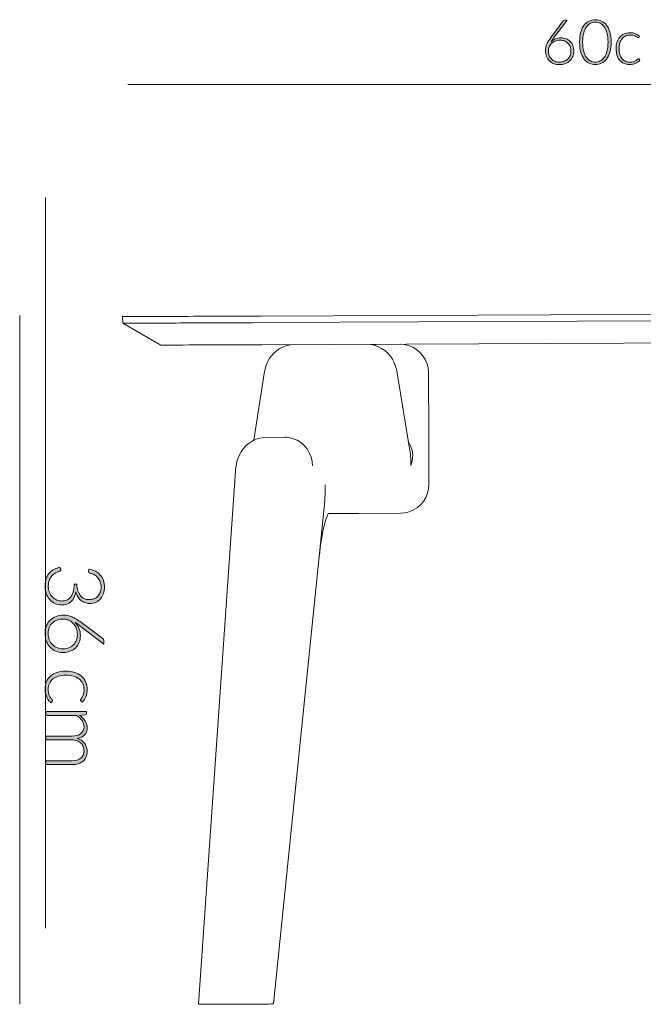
# Model space of a CAD drawing. Header units: inches. Extents: x 53 to 155, y -166 to -135.
# Tile 1 of 3: x 53 to 73, y -166 to -135. Entities that reach past the tile are written whole.
import ezdxf

# ---------------------------------------------------------------- set-up
doc = ezdxf.new("R2010")
doc.units = ezdxf.units.IN
doc.header["$MEASUREMENT"] = 0
doc.layers.add('Capa 1', color=7, linetype='Continuous')

# ---------------------------------------------------------------- blocks, each defined once
blk = doc.blocks.new('block 3')
at = {"layer": 'Capa 1'}
h = blk.add_hatch(color=252, dxfattribs=at)
h.dxf.hatch_style = 2
edge = h.paths.add_edge_path()
edge.add_spline(control_points=[(70.14, -135.519), (70.2, -135.519), (70.255, -135.529), (70.305, -135.548), (70.356, -135.568), (70.399, -135.596), (70.435, -135.632), (70.472, -135.667), (70.5, -135.71), (70.521, -135.761), (70.542, -135.812), (70.552, -135.869), (70.552, -135.932), (70.552, -135.995), (70.541, -136.053), (70.518, -136.106), (70.495, -136.159), (70.464, -136.205), (70.424, -136.244), (70.383, -136.282), (70.335, -136.313), (70.279, -136.334), (70.222, -136.356), (70.16, -136.367), (70.093, -136.367), (70.028, -136.367), (69.968, -136.356), (69.915, -136.335), (69.861, -136.314), (69.815, -136.284), (69.776, -136.245), (69.738, -136.205), (69.708, -136.157), (69.687, -136.1), (69.666, -136.044), (69.656, -135.98), (69.656, -135.908), (69.656, -135.854), (69.67, -135.792), (69.697, -135.724), (69.725, -135.655), (69.77, -135.578), (69.833, -135.493), (69.833, -135.493), (70.213, -134.982), (70.213, -134.982), (70.224, -134.967), (70.241, -134.959), (70.263, -134.959), (70.263, -134.959), (70.345, -134.959), (70.345, -134.959), (70.345, -134.959), (69.93, -135.501), (69.93, -135.501), (69.91, -135.528), (69.891, -135.553), (69.874, -135.577), (69.857, -135.601), (69.842, -135.624), (69.828, -135.647), (69.867, -135.607), (69.913, -135.575), (69.966, -135.553), (70.019, -135.53), (70.077, -135.519), (70.14, -135.519)], knot_values=[0, 0, 0, 0, 1, 1, 1, 2, 2, 2, 3, 3, 3, 4, 4, 4, 5, 5, 5, 6, 6, 6, 7, 7, 7, 8, 8, 8, 9, 9, 9, 10, 10, 10, 11, 11, 11, 12, 12, 12, 13, 13, 13, 14, 14, 14, 15, 15, 15, 16, 16, 16, 17, 17, 17, 18, 18, 18, 19, 19, 19, 20, 20, 20, 21, 21, 21, 22, 22, 22, 22], degree=3, periodic=1)
edge = h.paths.add_edge_path()
edge.add_spline(control_points=[(69.747, -135.931), (69.747, -135.983), (69.755, -136.03), (69.771, -136.075), (69.788, -136.118), (69.81, -136.156), (69.84, -136.188), (69.869, -136.22), (69.905, -136.245), (69.948, -136.262), (69.991, -136.28), (70.038, -136.289), (70.092, -136.289), (70.148, -136.289), (70.199, -136.28), (70.244, -136.262), (70.289, -136.245), (70.328, -136.22), (70.36, -136.189), (70.391, -136.158), (70.416, -136.121), (70.433, -136.078), (70.45, -136.035), (70.458, -135.988), (70.458, -135.938), (70.458, -135.885), (70.45, -135.836), (70.433, -135.794), (70.417, -135.751), (70.393, -135.715), (70.363, -135.685), (70.332, -135.655), (70.296, -135.632), (70.254, -135.616), (70.212, -135.599), (70.165, -135.592), (70.114, -135.592), (70.057, -135.592), (70.005, -135.602), (69.959, -135.622), (69.914, -135.642), (69.875, -135.667), (69.844, -135.699), (69.812, -135.731), (69.788, -135.767), (69.772, -135.808), (69.756, -135.849), (69.747, -135.89), (69.747, -135.931)], knot_values=[0, 0, 0, 0, 1, 1, 1, 2, 2, 2, 3, 3, 3, 4, 4, 4, 5, 5, 5, 6, 6, 6, 7, 7, 7, 8, 8, 8, 9, 9, 9, 10, 10, 10, 11, 11, 11, 12, 12, 12, 13, 13, 13, 14, 14, 14, 15, 15, 15, 16, 16, 16, 16], degree=3, periodic=1)
h = blk.add_hatch(color=252, dxfattribs=at)
h.dxf.hatch_style = 2
edge = h.paths.add_edge_path()
edge.add_spline(control_points=[(71.732, -135.655), (71.732, -135.777), (71.719, -135.882), (71.693, -135.971), (71.666, -136.06), (71.631, -136.134), (71.585, -136.192), (71.54, -136.251), (71.487, -136.294), (71.427, -136.323), (71.366, -136.351), (71.301, -136.366), (71.233, -136.366), (71.164, -136.366), (71.099, -136.351), (71.039, -136.323), (70.978, -136.294), (70.926, -136.251), (70.88, -136.192), (70.835, -136.134), (70.8, -136.06), (70.774, -135.971), (70.748, -135.882), (70.735, -135.777), (70.735, -135.655), (70.735, -135.533), (70.748, -135.427), (70.774, -135.338), (70.8, -135.249), (70.835, -135.175), (70.88, -135.116), (70.926, -135.058), (70.978, -135.015), (71.039, -134.986), (71.099, -134.958), (71.164, -134.944), (71.233, -134.944), (71.301, -134.944), (71.366, -134.958), (71.427, -134.986), (71.487, -135.015), (71.54, -135.058), (71.585, -135.116), (71.631, -135.175), (71.666, -135.249), (71.693, -135.338), (71.719, -135.427), (71.732, -135.533), (71.732, -135.655)], knot_values=[0, 0, 0, 0, 1, 1, 1, 2, 2, 2, 3, 3, 3, 4, 4, 4, 5, 5, 5, 6, 6, 6, 7, 7, 7, 8, 8, 8, 9, 9, 9, 10, 10, 10, 11, 11, 11, 12, 12, 12, 13, 13, 13, 14, 14, 14, 15, 15, 15, 16, 16, 16, 16], degree=3, periodic=1)
edge = h.paths.add_edge_path()
edge.add_spline(control_points=[(71.634, -135.655), (71.634, -135.542), (71.623, -135.445), (71.601, -135.366), (71.58, -135.285), (71.551, -135.22), (71.514, -135.169), (71.478, -135.119), (71.435, -135.081), (71.386, -135.058), (71.338, -135.034), (71.286, -135.022), (71.233, -135.022), (71.179, -135.022), (71.128, -135.034), (71.079, -135.058), (71.03, -135.081), (70.988, -135.119), (70.951, -135.169), (70.915, -135.22), (70.885, -135.285), (70.864, -135.366), (70.842, -135.445), (70.831, -135.542), (70.831, -135.655), (70.831, -135.768), (70.842, -135.864), (70.864, -135.944), (70.885, -136.024), (70.915, -136.089), (70.951, -136.14), (70.988, -136.191), (71.03, -136.228), (71.079, -136.251), (71.128, -136.274), (71.179, -136.286), (71.233, -136.286), (71.286, -136.286), (71.338, -136.274), (71.386, -136.251), (71.435, -136.228), (71.478, -136.191), (71.514, -136.14), (71.551, -136.089), (71.58, -136.024), (71.601, -135.944), (71.623, -135.864), (71.634, -135.768), (71.634, -135.655)], knot_values=[0, 0, 0, 0, 1, 1, 1, 2, 2, 2, 3, 3, 3, 4, 4, 4, 5, 5, 5, 6, 6, 6, 7, 7, 7, 8, 8, 8, 9, 9, 9, 10, 10, 10, 11, 11, 11, 12, 12, 12, 13, 13, 13, 14, 14, 14, 15, 15, 15, 16, 16, 16, 16], degree=3, periodic=1)
h = blk.add_hatch(color=252, dxfattribs=at)
h.dxf.hatch_style = 2
edge = h.paths.add_edge_path()
edge.add_spline(control_points=[(72.607, -135.503), (72.604, -135.506), (72.601, -135.509), (72.598, -135.512), (72.595, -135.514), (72.591, -135.515), (72.586, -135.515), (72.579, -135.515), (72.57, -135.511), (72.559, -135.502), (72.547, -135.493), (72.532, -135.483), (72.513, -135.473), (72.494, -135.462), (72.47, -135.452), (72.442, -135.444), (72.413, -135.435), (72.379, -135.43), (72.338, -135.43), (72.282, -135.43), (72.232, -135.44), (72.188, -135.46), (72.144, -135.48), (72.108, -135.509), (72.078, -135.546), (72.048, -135.584), (72.025, -135.629), (72.009, -135.682), (71.994, -135.735), (71.986, -135.795), (71.986, -135.861), (71.986, -135.93), (71.994, -135.991), (72.01, -136.044), (72.026, -136.097), (72.049, -136.142), (72.078, -136.178), (72.108, -136.215), (72.144, -136.242), (72.185, -136.261), (72.227, -136.28), (72.274, -136.29), (72.325, -136.29), (72.372, -136.29), (72.412, -136.284), (72.444, -136.273), (72.476, -136.262), (72.502, -136.25), (72.522, -136.237), (72.543, -136.224), (72.559, -136.212), (72.571, -136.2), (72.584, -136.189), (72.593, -136.184), (72.601, -136.184), (72.609, -136.184), (72.616, -136.187), (72.62, -136.193), (72.62, -136.193), (72.646, -136.225), (72.646, -136.225), (72.631, -136.245), (72.612, -136.263), (72.589, -136.28), (72.566, -136.297), (72.54, -136.312), (72.511, -136.324), (72.482, -136.337), (72.451, -136.346), (72.417, -136.353), (72.383, -136.36), (72.348, -136.364), (72.311, -136.364), (72.249, -136.364), (72.192, -136.352), (72.141, -136.33), (72.089, -136.307), (72.045, -136.274), (72.008, -136.231), (71.971, -136.189), (71.942, -136.136), (71.921, -136.074), (71.901, -136.011), (71.89, -135.941), (71.89, -135.861), (71.89, -135.786), (71.9, -135.718), (71.92, -135.657), (71.94, -135.595), (71.968, -135.542), (72.006, -135.497), (72.044, -135.453), (72.09, -135.418), (72.145, -135.393), (72.199, -135.369), (72.262, -135.357), (72.333, -135.357), (72.397, -135.357), (72.453, -135.367), (72.503, -135.387), (72.552, -135.407), (72.595, -135.435), (72.632, -135.47), (72.632, -135.47), (72.607, -135.503), (72.607, -135.503)], knot_values=[0, 0, 0, 0, 1, 1, 1, 2, 2, 2, 3, 3, 3, 4, 4, 4, 5, 5, 5, 6, 6, 6, 7, 7, 7, 8, 8, 8, 9, 9, 9, 10, 10, 10, 11, 11, 11, 12, 12, 12, 13, 13, 13, 14, 14, 14, 15, 15, 15, 16, 16, 16, 17, 17, 17, 18, 18, 18, 19, 19, 19, 20, 20, 20, 21, 21, 21, 22, 22, 22, 23, 23, 23, 24, 24, 24, 25, 25, 25, 26, 26, 26, 27, 27, 27, 28, 28, 28, 29, 29, 29, 30, 30, 30, 31, 31, 31, 32, 32, 32, 33, 33, 33, 34, 34, 34, 35, 35, 35, 35], degree=3, periodic=1)
at = {"layer": 'Capa 1', "lineweight": 0}
for points, knots in [([(70.14, -135.519), (70.2, -135.519), (70.255, -135.529), (70.305, -135.548), (70.356, -135.568), (70.399, -135.596), (70.435, -135.632), (70.472, -135.667), (70.5, -135.71), (70.521, -135.761), (70.542, -135.812), (70.552, -135.869), (70.552, -135.932), (70.552, -135.995), (70.541, -136.053), (70.518, -136.106), (70.495, -136.159), (70.464, -136.205), (70.424, -136.244), (70.383, -136.282), (70.335, -136.313), (70.279, -136.334), (70.222, -136.356), (70.16, -136.367), (70.093, -136.367), (70.028, -136.367), (69.968, -136.356), (69.915, -136.335), (69.861, -136.314), (69.815, -136.284), (69.776, -136.245), (69.738, -136.205), (69.708, -136.157), (69.687, -136.1), (69.666, -136.044), (69.656, -135.98), (69.656, -135.908), (69.656, -135.854), (69.67, -135.792), (69.697, -135.724), (69.725, -135.655), (69.77, -135.578), (69.833, -135.493), (69.833, -135.493), (70.213, -134.982), (70.213, -134.982), (70.224, -134.967), (70.241, -134.959), (70.263, -134.959), (70.263, -134.959), (70.345, -134.959), (70.345, -134.959), (70.345, -134.959), (69.93, -135.501), (69.93, -135.501), (69.91, -135.528), (69.891, -135.553), (69.874, -135.577), (69.857, -135.601), (69.842, -135.624), (69.828, -135.647), (69.867, -135.607), (69.913, -135.575), (69.966, -135.553), (70.019, -135.53), (70.077, -135.519), (70.14, -135.519)], [0, 0, 0, 0, 1, 1, 1, 2, 2, 2, 3, 3, 3, 4, 4, 4, 5, 5, 5, 6, 6, 6, 7, 7, 7, 8, 8, 8, 9, 9, 9, 10, 10, 10, 11, 11, 11, 12, 12, 12, 13, 13, 13, 14, 14, 14, 15, 15, 15, 16, 16, 16, 17, 17, 17, 18, 18, 18, 19, 19, 19, 20, 20, 20, 21, 21, 21, 22, 22, 22, 22]), ([(71.732, -135.655), (71.732, -135.777), (71.719, -135.882), (71.693, -135.971), (71.666, -136.06), (71.631, -136.134), (71.585, -136.192), (71.54, -136.251), (71.487, -136.294), (71.427, -136.323), (71.366, -136.351), (71.301, -136.366), (71.233, -136.366), (71.164, -136.366), (71.099, -136.351), (71.039, -136.323), (70.978, -136.294), (70.926, -136.251), (70.88, -136.192), (70.835, -136.134), (70.8, -136.06), (70.774, -135.971), (70.748, -135.882), (70.735, -135.777), (70.735, -135.655), (70.735, -135.533), (70.748, -135.427), (70.774, -135.338), (70.8, -135.249), (70.835, -135.175), (70.88, -135.116), (70.926, -135.058), (70.978, -135.015), (71.039, -134.986), (71.099, -134.958), (71.164, -134.944), (71.233, -134.944), (71.301, -134.944), (71.366, -134.958), (71.427, -134.986), (71.487, -135.015), (71.54, -135.058), (71.585, -135.116), (71.631, -135.175), (71.666, -135.249), (71.693, -135.338), (71.719, -135.427), (71.732, -135.533), (71.732, -135.655)], [0, 0, 0, 0, 1, 1, 1, 2, 2, 2, 3, 3, 3, 4, 4, 4, 5, 5, 5, 6, 6, 6, 7, 7, 7, 8, 8, 8, 9, 9, 9, 10, 10, 10, 11, 11, 11, 12, 12, 12, 13, 13, 13, 14, 14, 14, 15, 15, 15, 16, 16, 16, 16]), ([(71.634, -135.655), (71.634, -135.542), (71.623, -135.445), (71.601, -135.366), (71.58, -135.285), (71.551, -135.22), (71.514, -135.169), (71.478, -135.119), (71.435, -135.081), (71.386, -135.058), (71.338, -135.034), (71.286, -135.022), (71.233, -135.022), (71.179, -135.022), (71.128, -135.034), (71.079, -135.058), (71.03, -135.081), (70.988, -135.119), (70.951, -135.169), (70.915, -135.22), (70.885, -135.285), (70.864, -135.366), (70.842, -135.445), (70.831, -135.542), (70.831, -135.655), (70.831, -135.768), (70.842, -135.864), (70.864, -135.944), (70.885, -136.024), (70.915, -136.089), (70.951, -136.14), (70.988, -136.191), (71.03, -136.228), (71.079, -136.251), (71.128, -136.274), (71.179, -136.286), (71.233, -136.286), (71.286, -136.286), (71.338, -136.274), (71.386, -136.251), (71.435, -136.228), (71.478, -136.191), (71.514, -136.14), (71.551, -136.089), (71.58, -136.024), (71.601, -135.944), (71.623, -135.864), (71.634, -135.768), (71.634, -135.655)], [0, 0, 0, 0, 1, 1, 1, 2, 2, 2, 3, 3, 3, 4, 4, 4, 5, 5, 5, 6, 6, 6, 7, 7, 7, 8, 8, 8, 9, 9, 9, 10, 10, 10, 11, 11, 11, 12, 12, 12, 13, 13, 13, 14, 14, 14, 15, 15, 15, 16, 16, 16, 16]), ([(69.747, -135.931), (69.747, -135.983), (69.755, -136.03), (69.771, -136.075), (69.788, -136.118), (69.81, -136.156), (69.84, -136.188), (69.869, -136.22), (69.905, -136.245), (69.948, -136.262), (69.991, -136.28), (70.038, -136.289), (70.092, -136.289), (70.148, -136.289), (70.199, -136.28), (70.244, -136.262), (70.289, -136.245), (70.328, -136.22), (70.36, -136.189), (70.391, -136.158), (70.416, -136.121), (70.433, -136.078), (70.45, -136.035), (70.458, -135.988), (70.458, -135.938), (70.458, -135.885), (70.45, -135.836), (70.433, -135.794), (70.417, -135.751), (70.393, -135.715), (70.363, -135.685), (70.332, -135.655), (70.296, -135.632), (70.254, -135.616), (70.212, -135.599), (70.165, -135.592), (70.114, -135.592), (70.057, -135.592), (70.005, -135.602), (69.959, -135.622), (69.914, -135.642), (69.875, -135.667), (69.844, -135.699), (69.812, -135.731), (69.788, -135.767), (69.772, -135.808), (69.756, -135.849), (69.747, -135.89), (69.747, -135.931)], [0, 0, 0, 0, 1, 1, 1, 2, 2, 2, 3, 3, 3, 4, 4, 4, 5, 5, 5, 6, 6, 6, 7, 7, 7, 8, 8, 8, 9, 9, 9, 10, 10, 10, 11, 11, 11, 12, 12, 12, 13, 13, 13, 14, 14, 14, 15, 15, 15, 16, 16, 16, 16]), ([(72.607, -135.503), (72.604, -135.506), (72.601, -135.509), (72.598, -135.512), (72.595, -135.514), (72.591, -135.515), (72.586, -135.515), (72.579, -135.515), (72.57, -135.511), (72.559, -135.502), (72.547, -135.493), (72.532, -135.483), (72.513, -135.473), (72.494, -135.462), (72.47, -135.452), (72.442, -135.444), (72.413, -135.435), (72.379, -135.43), (72.338, -135.43), (72.282, -135.43), (72.232, -135.44), (72.188, -135.46), (72.144, -135.48), (72.108, -135.509), (72.078, -135.546), (72.048, -135.584), (72.025, -135.629), (72.009, -135.682), (71.994, -135.735), (71.986, -135.795), (71.986, -135.861), (71.986, -135.93), (71.994, -135.991), (72.01, -136.044), (72.026, -136.097), (72.049, -136.142), (72.078, -136.178), (72.108, -136.215), (72.144, -136.242), (72.185, -136.261), (72.227, -136.28), (72.274, -136.29), (72.325, -136.29), (72.372, -136.29), (72.412, -136.284), (72.444, -136.273), (72.476, -136.262), (72.502, -136.25), (72.522, -136.237), (72.543, -136.224), (72.559, -136.212), (72.571, -136.2), (72.584, -136.189), (72.593, -136.184), (72.601, -136.184), (72.609, -136.184), (72.616, -136.187), (72.62, -136.193), (72.62, -136.193), (72.646, -136.225), (72.646, -136.225), (72.631, -136.245), (72.612, -136.263), (72.589, -136.28), (72.566, -136.297), (72.54, -136.312), (72.511, -136.324), (72.482, -136.337), (72.451, -136.346), (72.417, -136.353), (72.383, -136.36), (72.348, -136.364), (72.311, -136.364), (72.249, -136.364), (72.192, -136.352), (72.141, -136.33), (72.089, -136.307), (72.045, -136.274), (72.008, -136.231), (71.971, -136.189), (71.942, -136.136), (71.921, -136.074), (71.901, -136.011), (71.89, -135.941), (71.89, -135.861), (71.89, -135.786), (71.9, -135.718), (71.92, -135.657), (71.94, -135.595), (71.968, -135.542), (72.006, -135.497), (72.044, -135.453), (72.09, -135.418), (72.145, -135.393), (72.199, -135.369), (72.262, -135.357), (72.333, -135.357), (72.397, -135.357), (72.453, -135.367), (72.503, -135.387), (72.552, -135.407), (72.595, -135.435), (72.632, -135.47), (72.632, -135.47), (72.607, -135.503), (72.607, -135.503)], [0, 0, 0, 0, 1, 1, 1, 2, 2, 2, 3, 3, 3, 4, 4, 4, 5, 5, 5, 6, 6, 6, 7, 7, 7, 8, 8, 8, 9, 9, 9, 10, 10, 10, 11, 11, 11, 12, 12, 12, 13, 13, 13, 14, 14, 14, 15, 15, 15, 16, 16, 16, 17, 17, 17, 18, 18, 18, 19, 19, 19, 20, 20, 20, 21, 21, 21, 22, 22, 22, 23, 23, 23, 24, 24, 24, 25, 25, 25, 26, 26, 26, 27, 27, 27, 28, 28, 28, 29, 29, 29, 30, 30, 30, 31, 31, 31, 32, 32, 32, 33, 33, 33, 34, 34, 34, 35, 35, 35, 35])]:
    blk.add_open_spline(points, degree=3, knots=knots, dxfattribs=at)
blk = doc.blocks.new('block 6')
at = {"layer": 'Capa 1'}
h = blk.add_hatch(color=252, dxfattribs=at)
h.dxf.hatch_style = 2
edge = h.paths.add_edge_path()
edge.add_spline(control_points=[(55.678, -152.913), (55.678, -152.984), (55.668, -153.05), (55.649, -153.112), (55.629, -153.174), (55.6, -153.23), (55.561, -153.277), (55.522, -153.325), (55.473, -153.362), (55.415, -153.389), (55.357, -153.417), (55.29, -153.431), (55.214, -153.431), (55.154, -153.431), (55.1, -153.422), (55.052, -153.403), (55.003, -153.385), (54.961, -153.359), (54.925, -153.326), (54.888, -153.294), (54.858, -153.255), (54.833, -153.211), (54.808, -153.167), (54.789, -153.119), (54.776, -153.067), (54.751, -153.202), (54.699, -153.304), (54.62, -153.373), (54.54, -153.442), (54.441, -153.477), (54.322, -153.477), (54.247, -153.477), (54.177, -153.461), (54.112, -153.431), (54.048, -153.4), (53.992, -153.359), (53.945, -153.306), (53.898, -153.253), (53.862, -153.191), (53.835, -153.119), (53.809, -153.047), (53.796, -152.968), (53.796, -152.884), (53.796, -152.78), (53.81, -152.692), (53.838, -152.623), (53.866, -152.553), (53.903, -152.495), (53.947, -152.45), (53.993, -152.405), (54.043, -152.37), (54.099, -152.345), (54.155, -152.319), (54.211, -152.299), (54.266, -152.284), (54.266, -152.284), (54.287, -152.333), (54.287, -152.333), (54.292, -152.344), (54.294, -152.353), (54.294, -152.363), (54.294, -152.372), (54.292, -152.381), (54.287, -152.39), (54.283, -152.399), (54.275, -152.406), (54.262, -152.41), (54.262, -152.41), (54.236, -152.419), (54.236, -152.419), (54.221, -152.424), (54.202, -152.431), (54.179, -152.441), (54.156, -152.45), (54.132, -152.463), (54.107, -152.478), (54.082, -152.493), (54.058, -152.512), (54.033, -152.534), (54.008, -152.557), (53.986, -152.585), (53.966, -152.617), (53.947, -152.65), (53.931, -152.688), (53.919, -152.732), (53.907, -152.776), (53.901, -152.826), (53.901, -152.883), (53.901, -152.962), (53.914, -153.03), (53.94, -153.088), (53.966, -153.147), (53.999, -153.196), (54.039, -153.235), (54.08, -153.275), (54.125, -153.304), (54.175, -153.324), (54.224, -153.343), (54.273, -153.353), (54.32, -153.353), (54.376, -153.353), (54.429, -153.344), (54.477, -153.326), (54.526, -153.308), (54.568, -153.279), (54.603, -153.237), (54.638, -153.195), (54.666, -153.141), (54.686, -153.072), (54.706, -153.004), (54.717, -152.921), (54.717, -152.821), (54.717, -152.821), (54.806, -152.821), (54.806, -152.821), (54.808, -152.901), (54.819, -152.971), (54.838, -153.032), (54.858, -153.092), (54.885, -153.143), (54.918, -153.184), (54.952, -153.225), (54.992, -153.255), (55.039, -153.276), (55.086, -153.297), (55.138, -153.307), (55.194, -153.307), (55.259, -153.307), (55.315, -153.296), (55.363, -153.275), (55.411, -153.253), (55.451, -153.224), (55.482, -153.188), (55.513, -153.151), (55.536, -153.109), (55.55, -153.06), (55.565, -153.012), (55.573, -152.961), (55.573, -152.908), (55.573, -152.85), (55.564, -152.797), (55.547, -152.748), (55.529, -152.699), (55.505, -152.656), (55.474, -152.619), (55.443, -152.582), (55.405, -152.551), (55.361, -152.525), (55.318, -152.5), (55.269, -152.482), (55.215, -152.47), (55.185, -152.463), (55.169, -152.447), (55.169, -152.421), (55.169, -152.415), (55.17, -152.41), (55.171, -152.407), (55.171, -152.407), (55.181, -152.344), (55.181, -152.344), (55.26, -152.355), (55.33, -152.376), (55.392, -152.408), (55.453, -152.441), (55.506, -152.481), (55.548, -152.531), (55.59, -152.58), (55.623, -152.637), (55.645, -152.702), (55.667, -152.767), (55.678, -152.838), (55.678, -152.913)], knot_values=[0, 0, 0, 0, 1, 1, 1, 2, 2, 2, 3, 3, 3, 4, 4, 4, 5, 5, 5, 6, 6, 6, 7, 7, 7, 8, 8, 8, 9, 9, 9, 10, 10, 10, 11, 11, 11, 12, 12, 12, 13, 13, 13, 14, 14, 14, 15, 15, 15, 16, 16, 16, 17, 17, 17, 18, 18, 18, 19, 19, 19, 20, 20, 20, 21, 21, 21, 22, 22, 22, 23, 23, 23, 24, 24, 24, 25, 25, 25, 26, 26, 26, 27, 27, 27, 28, 28, 28, 29, 29, 29, 30, 30, 30, 31, 31, 31, 32, 32, 32, 33, 33, 33, 34, 34, 34, 35, 35, 35, 36, 36, 36, 37, 37, 37, 38, 38, 38, 39, 39, 39, 40, 40, 40, 41, 41, 41, 42, 42, 42, 43, 43, 43, 44, 44, 44, 45, 45, 45, 46, 46, 46, 47, 47, 47, 48, 48, 48, 49, 49, 49, 50, 50, 50, 51, 51, 51, 52, 52, 52, 53, 53, 53, 54, 54, 54, 55, 55, 55, 56, 56, 56, 57, 57, 57, 57], degree=3, periodic=1)
h = blk.add_hatch(color=252, dxfattribs=at)
h.dxf.hatch_style = 2
edge = h.paths.add_edge_path()
edge.add_spline(control_points=[(54.917, -154.442), (54.917, -154.521), (54.904, -154.594), (54.878, -154.661), (54.852, -154.728), (54.815, -154.785), (54.768, -154.833), (54.721, -154.881), (54.663, -154.919), (54.596, -154.946), (54.529, -154.973), (54.454, -154.987), (54.37, -154.987), (54.287, -154.987), (54.21, -154.972), (54.14, -154.942), (54.07, -154.912), (54.009, -154.871), (53.958, -154.817), (53.907, -154.764), (53.867, -154.7), (53.838, -154.626), (53.81, -154.551), (53.796, -154.469), (53.796, -154.38), (53.796, -154.293), (53.809, -154.215), (53.837, -154.144), (53.865, -154.073), (53.905, -154.012), (53.957, -153.961), (54.009, -153.91), (54.072, -153.871), (54.147, -153.843), (54.222, -153.816), (54.307, -153.802), (54.402, -153.802), (54.474, -153.802), (54.555, -153.82), (54.646, -153.857), (54.736, -153.893), (54.838, -153.953), (54.951, -154.036), (54.951, -154.036), (55.627, -154.538), (55.627, -154.538), (55.647, -154.553), (55.657, -154.575), (55.657, -154.605), (55.657, -154.605), (55.657, -154.714), (55.657, -154.714), (55.657, -154.714), (54.94, -154.165), (54.94, -154.165), (54.905, -154.138), (54.871, -154.113), (54.84, -154.091), (54.809, -154.068), (54.778, -154.048), (54.748, -154.03), (54.801, -154.081), (54.842, -154.141), (54.872, -154.212), (54.902, -154.282), (54.917, -154.359), (54.917, -154.442)], knot_values=[0, 0, 0, 0, 1, 1, 1, 2, 2, 2, 3, 3, 3, 4, 4, 4, 5, 5, 5, 6, 6, 6, 7, 7, 7, 8, 8, 8, 9, 9, 9, 10, 10, 10, 11, 11, 11, 12, 12, 12, 13, 13, 13, 14, 14, 14, 15, 15, 15, 16, 16, 16, 17, 17, 17, 18, 18, 18, 19, 19, 19, 20, 20, 20, 21, 21, 21, 22, 22, 22, 22], degree=3, periodic=1)
edge = h.paths.add_edge_path()
edge.add_spline(control_points=[(54.372, -153.923), (54.303, -153.923), (54.24, -153.933), (54.182, -153.955), (54.124, -153.976), (54.074, -154.006), (54.031, -154.045), (53.989, -154.084), (53.957, -154.132), (53.933, -154.188), (53.91, -154.245), (53.898, -154.308), (53.898, -154.378), (53.898, -154.453), (53.91, -154.52), (53.933, -154.58), (53.957, -154.64), (53.989, -154.691), (54.03, -154.733), (54.071, -154.775), (54.12, -154.807), (54.177, -154.829), (54.234, -154.852), (54.296, -154.864), (54.363, -154.864), (54.433, -154.864), (54.497, -154.853), (54.553, -154.83), (54.61, -154.808), (54.658, -154.777), (54.698, -154.736), (54.737, -154.697), (54.767, -154.648), (54.789, -154.593), (54.81, -154.537), (54.821, -154.476), (54.821, -154.408), (54.821, -154.332), (54.807, -154.263), (54.781, -154.203), (54.755, -154.143), (54.72, -154.092), (54.678, -154.05), (54.636, -154.009), (54.588, -153.977), (54.534, -153.955), (54.481, -153.934), (54.426, -153.923), (54.372, -153.923)], knot_values=[0, 0, 0, 0, 1, 1, 1, 2, 2, 2, 3, 3, 3, 4, 4, 4, 5, 5, 5, 6, 6, 6, 7, 7, 7, 8, 8, 8, 9, 9, 9, 10, 10, 10, 11, 11, 11, 12, 12, 12, 13, 13, 13, 14, 14, 14, 15, 15, 15, 16, 16, 16, 16], degree=3, periodic=1)
at = {"layer": 'Capa 1', "lineweight": 0}
for points, knots in [([(55.678, -152.913), (55.678, -152.984), (55.668, -153.05), (55.649, -153.112), (55.629, -153.174), (55.6, -153.23), (55.561, -153.277), (55.522, -153.325), (55.473, -153.362), (55.415, -153.389), (55.357, -153.417), (55.29, -153.431), (55.214, -153.431), (55.154, -153.431), (55.1, -153.422), (55.052, -153.403), (55.003, -153.385), (54.961, -153.359), (54.925, -153.326), (54.888, -153.294), (54.858, -153.255), (54.833, -153.211), (54.808, -153.167), (54.789, -153.119), (54.776, -153.067), (54.751, -153.202), (54.699, -153.304), (54.62, -153.373), (54.54, -153.442), (54.441, -153.477), (54.322, -153.477), (54.247, -153.477), (54.177, -153.461), (54.112, -153.431), (54.048, -153.4), (53.992, -153.359), (53.945, -153.306), (53.898, -153.253), (53.862, -153.191), (53.835, -153.119), (53.809, -153.047), (53.796, -152.968), (53.796, -152.884), (53.796, -152.78), (53.81, -152.692), (53.838, -152.623), (53.866, -152.553), (53.903, -152.495), (53.947, -152.45), (53.993, -152.405), (54.043, -152.37), (54.099, -152.345), (54.155, -152.319), (54.211, -152.299), (54.266, -152.284), (54.266, -152.284), (54.287, -152.333), (54.287, -152.333), (54.292, -152.344), (54.294, -152.353), (54.294, -152.363), (54.294, -152.372), (54.292, -152.381), (54.287, -152.39), (54.283, -152.399), (54.275, -152.406), (54.262, -152.41), (54.262, -152.41), (54.236, -152.419), (54.236, -152.419), (54.221, -152.424), (54.202, -152.431), (54.179, -152.441), (54.156, -152.45), (54.132, -152.463), (54.107, -152.478), (54.082, -152.493), (54.058, -152.512), (54.033, -152.534), (54.008, -152.557), (53.986, -152.585), (53.966, -152.617), (53.947, -152.65), (53.931, -152.688), (53.919, -152.732), (53.907, -152.776), (53.901, -152.826), (53.901, -152.883), (53.901, -152.962), (53.914, -153.03), (53.94, -153.088), (53.966, -153.147), (53.999, -153.196), (54.039, -153.235), (54.08, -153.275), (54.125, -153.304), (54.175, -153.324), (54.224, -153.343), (54.273, -153.353), (54.32, -153.353), (54.376, -153.353), (54.429, -153.344), (54.477, -153.326), (54.526, -153.308), (54.568, -153.279), (54.603, -153.237), (54.638, -153.195), (54.666, -153.141), (54.686, -153.072), (54.706, -153.004), (54.717, -152.921), (54.717, -152.821), (54.717, -152.821), (54.806, -152.821), (54.806, -152.821), (54.808, -152.901), (54.819, -152.971), (54.838, -153.032), (54.858, -153.092), (54.885, -153.143), (54.918, -153.184), (54.952, -153.225), (54.992, -153.255), (55.039, -153.276), (55.086, -153.297), (55.138, -153.307), (55.194, -153.307), (55.259, -153.307), (55.315, -153.296), (55.363, -153.275), (55.411, -153.253), (55.451, -153.224), (55.482, -153.188), (55.513, -153.151), (55.536, -153.109), (55.55, -153.06), (55.565, -153.012), (55.573, -152.961), (55.573, -152.908), (55.573, -152.85), (55.564, -152.797), (55.547, -152.748), (55.529, -152.699), (55.505, -152.656), (55.474, -152.619), (55.443, -152.582), (55.405, -152.551), (55.361, -152.525), (55.318, -152.5), (55.269, -152.482), (55.215, -152.47), (55.185, -152.463), (55.169, -152.447), (55.169, -152.421), (55.169, -152.415), (55.17, -152.41), (55.171, -152.407), (55.171, -152.407), (55.181, -152.344), (55.181, -152.344), (55.26, -152.355), (55.33, -152.376), (55.392, -152.408), (55.453, -152.441), (55.506, -152.481), (55.548, -152.531), (55.59, -152.58), (55.623, -152.637), (55.645, -152.702), (55.667, -152.767), (55.678, -152.838), (55.678, -152.913)], [0, 0, 0, 0, 1, 1, 1, 2, 2, 2, 3, 3, 3, 4, 4, 4, 5, 5, 5, 6, 6, 6, 7, 7, 7, 8, 8, 8, 9, 9, 9, 10, 10, 10, 11, 11, 11, 12, 12, 12, 13, 13, 13, 14, 14, 14, 15, 15, 15, 16, 16, 16, 17, 17, 17, 18, 18, 18, 19, 19, 19, 20, 20, 20, 21, 21, 21, 22, 22, 22, 23, 23, 23, 24, 24, 24, 25, 25, 25, 26, 26, 26, 27, 27, 27, 28, 28, 28, 29, 29, 29, 30, 30, 30, 31, 31, 31, 32, 32, 32, 33, 33, 33, 34, 34, 34, 35, 35, 35, 36, 36, 36, 37, 37, 37, 38, 38, 38, 39, 39, 39, 40, 40, 40, 41, 41, 41, 42, 42, 42, 43, 43, 43, 44, 44, 44, 45, 45, 45, 46, 46, 46, 47, 47, 47, 48, 48, 48, 49, 49, 49, 50, 50, 50, 51, 51, 51, 52, 52, 52, 53, 53, 53, 54, 54, 54, 55, 55, 55, 56, 56, 56, 57, 57, 57, 57]), ([(54.917, -154.442), (54.917, -154.521), (54.904, -154.594), (54.878, -154.661), (54.852, -154.728), (54.815, -154.785), (54.768, -154.833), (54.721, -154.881), (54.663, -154.919), (54.596, -154.946), (54.529, -154.973), (54.454, -154.987), (54.37, -154.987), (54.287, -154.987), (54.21, -154.972), (54.14, -154.942), (54.07, -154.912), (54.009, -154.871), (53.958, -154.817), (53.907, -154.764), (53.867, -154.7), (53.838, -154.626), (53.81, -154.551), (53.796, -154.469), (53.796, -154.38), (53.796, -154.293), (53.809, -154.215), (53.837, -154.144), (53.865, -154.073), (53.905, -154.012), (53.957, -153.961), (54.009, -153.91), (54.072, -153.871), (54.147, -153.843), (54.222, -153.816), (54.307, -153.802), (54.402, -153.802), (54.474, -153.802), (54.555, -153.82), (54.646, -153.857), (54.736, -153.893), (54.838, -153.953), (54.951, -154.036), (54.951, -154.036), (55.627, -154.538), (55.627, -154.538), (55.647, -154.553), (55.657, -154.575), (55.657, -154.605), (55.657, -154.605), (55.657, -154.714), (55.657, -154.714), (55.657, -154.714), (54.94, -154.165), (54.94, -154.165), (54.905, -154.138), (54.871, -154.113), (54.84, -154.091), (54.809, -154.068), (54.778, -154.048), (54.748, -154.03), (54.801, -154.081), (54.842, -154.141), (54.872, -154.212), (54.902, -154.282), (54.917, -154.359), (54.917, -154.442)], [0, 0, 0, 0, 1, 1, 1, 2, 2, 2, 3, 3, 3, 4, 4, 4, 5, 5, 5, 6, 6, 6, 7, 7, 7, 8, 8, 8, 9, 9, 9, 10, 10, 10, 11, 11, 11, 12, 12, 12, 13, 13, 13, 14, 14, 14, 15, 15, 15, 16, 16, 16, 17, 17, 17, 18, 18, 18, 19, 19, 19, 20, 20, 20, 21, 21, 21, 22, 22, 22, 22]), ([(54.372, -153.923), (54.303, -153.923), (54.24, -153.933), (54.182, -153.955), (54.124, -153.976), (54.074, -154.006), (54.031, -154.045), (53.989, -154.084), (53.957, -154.132), (53.933, -154.188), (53.91, -154.245), (53.898, -154.308), (53.898, -154.378), (53.898, -154.453), (53.91, -154.52), (53.933, -154.58), (53.957, -154.64), (53.989, -154.691), (54.03, -154.733), (54.071, -154.775), (54.12, -154.807), (54.177, -154.829), (54.234, -154.852), (54.296, -154.864), (54.363, -154.864), (54.433, -154.864), (54.497, -154.853), (54.553, -154.83), (54.61, -154.808), (54.658, -154.777), (54.698, -154.736), (54.737, -154.697), (54.767, -154.648), (54.789, -154.593), (54.81, -154.537), (54.821, -154.476), (54.821, -154.408), (54.821, -154.332), (54.807, -154.263), (54.781, -154.203), (54.755, -154.143), (54.72, -154.092), (54.678, -154.05), (54.636, -154.009), (54.588, -153.977), (54.534, -153.955), (54.481, -153.934), (54.426, -153.923), (54.372, -153.923)], [0, 0, 0, 0, 1, 1, 1, 2, 2, 2, 3, 3, 3, 4, 4, 4, 5, 5, 5, 6, 6, 6, 7, 7, 7, 8, 8, 8, 9, 9, 9, 10, 10, 10, 11, 11, 11, 12, 12, 12, 13, 13, 13, 14, 14, 14, 15, 15, 15, 16, 16, 16, 16])]:
    blk.add_open_spline(points, degree=3, knots=knots, dxfattribs=at)
blk = doc.blocks.new('block 7')
at = {"layer": 'Capa 1'}
h = blk.add_hatch(color=252, dxfattribs=at)
h.dxf.hatch_style = 2
edge = h.paths.add_edge_path()
edge.add_spline(control_points=[(54.937, -156.522), (54.933, -156.518), (54.929, -156.514), (54.926, -156.51), (54.923, -156.506), (54.921, -156.501), (54.921, -156.494), (54.921, -156.485), (54.927, -156.473), (54.939, -156.458), (54.951, -156.443), (54.963, -156.422), (54.978, -156.398), (54.991, -156.372), (55.004, -156.341), (55.016, -156.303), (55.027, -156.265), (55.033, -156.22), (55.033, -156.166), (55.033, -156.091), (55.02, -156.025), (54.994, -155.968), (54.967, -155.91), (54.929, -155.861), (54.88, -155.822), (54.83, -155.782), (54.77, -155.752), (54.7, -155.731), (54.63, -155.711), (54.551, -155.7), (54.464, -155.7), (54.372, -155.7), (54.292, -155.711), (54.221, -155.732), (54.151, -155.753), (54.092, -155.783), (54.044, -155.822), (53.996, -155.862), (53.959, -155.908), (53.934, -155.964), (53.909, -156.02), (53.896, -156.081), (53.896, -156.149), (53.896, -156.212), (53.904, -156.264), (53.918, -156.306), (53.933, -156.348), (53.949, -156.383), (53.966, -156.41), (53.984, -156.437), (54, -156.459), (54.015, -156.475), (54.029, -156.491), (54.037, -156.504), (54.037, -156.513), (54.037, -156.524), (54.032, -156.533), (54.024, -156.539), (54.024, -156.539), (53.982, -156.573), (53.982, -156.573), (53.956, -156.553), (53.932, -156.528), (53.909, -156.498), (53.886, -156.467), (53.867, -156.433), (53.851, -156.395), (53.834, -156.357), (53.821, -156.315), (53.812, -156.271), (53.803, -156.226), (53.799, -156.179), (53.799, -156.131), (53.799, -156.048), (53.813, -155.973), (53.843, -155.905), (53.873, -155.837), (53.917, -155.778), (53.974, -155.729), (54.03, -155.68), (54.1, -155.642), (54.182, -155.615), (54.265, -155.587), (54.358, -155.574), (54.464, -155.574), (54.562, -155.574), (54.653, -155.587), (54.734, -155.613), (54.816, -155.639), (54.886, -155.677), (54.945, -155.727), (55.004, -155.777), (55.05, -155.838), (55.082, -155.91), (55.115, -155.983), (55.131, -156.066), (55.131, -156.159), (55.131, -156.243), (55.117, -156.318), (55.091, -156.384), (55.064, -156.449), (55.027, -156.507), (54.981, -156.555), (54.981, -156.555), (54.937, -156.522), (54.937, -156.522)], knot_values=[0, 0, 0, 0, 1, 1, 1, 2, 2, 2, 3, 3, 3, 4, 4, 4, 5, 5, 5, 6, 6, 6, 7, 7, 7, 8, 8, 8, 9, 9, 9, 10, 10, 10, 11, 11, 11, 12, 12, 12, 13, 13, 13, 14, 14, 14, 15, 15, 15, 16, 16, 16, 17, 17, 17, 18, 18, 18, 19, 19, 19, 20, 20, 20, 21, 21, 21, 22, 22, 22, 23, 23, 23, 24, 24, 24, 25, 25, 25, 26, 26, 26, 27, 27, 27, 28, 28, 28, 29, 29, 29, 30, 30, 30, 31, 31, 31, 32, 32, 32, 33, 33, 33, 34, 34, 34, 35, 35, 35, 35], degree=3, periodic=1)
at = {"layer": 'Capa 1', "lineweight": 0}
blk.add_open_spline([(54.937, -156.522), (54.933, -156.518), (54.929, -156.514), (54.926, -156.51), (54.923, -156.506), (54.921, -156.501), (54.921, -156.494), (54.921, -156.485), (54.927, -156.473), (54.939, -156.458), (54.951, -156.443), (54.963, -156.422), (54.978, -156.398), (54.991, -156.372), (55.004, -156.341), (55.016, -156.303), (55.027, -156.265), (55.033, -156.22), (55.033, -156.166), (55.033, -156.091), (55.02, -156.025), (54.994, -155.968), (54.967, -155.91), (54.929, -155.861), (54.88, -155.822), (54.83, -155.782), (54.77, -155.752), (54.7, -155.731), (54.63, -155.711), (54.551, -155.7), (54.464, -155.7), (54.372, -155.7), (54.292, -155.711), (54.221, -155.732), (54.151, -155.753), (54.092, -155.783), (54.044, -155.822), (53.996, -155.862), (53.959, -155.908), (53.934, -155.964), (53.909, -156.02), (53.896, -156.081), (53.896, -156.149), (53.896, -156.212), (53.904, -156.264), (53.918, -156.306), (53.933, -156.348), (53.949, -156.383), (53.966, -156.41), (53.984, -156.437), (54, -156.459), (54.015, -156.475), (54.029, -156.491), (54.037, -156.504), (54.037, -156.513), (54.037, -156.524), (54.032, -156.533), (54.024, -156.539), (54.024, -156.539), (53.982, -156.573), (53.982, -156.573), (53.956, -156.553), (53.932, -156.528), (53.909, -156.498), (53.886, -156.467), (53.867, -156.433), (53.851, -156.395), (53.834, -156.357), (53.821, -156.315), (53.812, -156.271), (53.803, -156.226), (53.799, -156.179), (53.799, -156.131), (53.799, -156.048), (53.813, -155.973), (53.843, -155.905), (53.873, -155.837), (53.917, -155.778), (53.974, -155.729), (54.03, -155.68), (54.1, -155.642), (54.182, -155.615), (54.265, -155.587), (54.358, -155.574), (54.464, -155.574), (54.562, -155.574), (54.653, -155.587), (54.734, -155.613), (54.816, -155.639), (54.886, -155.677), (54.945, -155.727), (55.004, -155.777), (55.05, -155.838), (55.082, -155.91), (55.115, -155.983), (55.131, -156.066), (55.131, -156.159), (55.131, -156.243), (55.117, -156.318), (55.091, -156.384), (55.064, -156.449), (55.027, -156.507), (54.981, -156.555), (54.981, -156.555), (54.937, -156.522), (54.937, -156.522)], degree=3, knots=[0, 0, 0, 0, 1, 1, 1, 2, 2, 2, 3, 3, 3, 4, 4, 4, 5, 5, 5, 6, 6, 6, 7, 7, 7, 8, 8, 8, 9, 9, 9, 10, 10, 10, 11, 11, 11, 12, 12, 12, 13, 13, 13, 14, 14, 14, 15, 15, 15, 16, 16, 16, 17, 17, 17, 18, 18, 18, 19, 19, 19, 20, 20, 20, 21, 21, 21, 22, 22, 22, 23, 23, 23, 24, 24, 24, 25, 25, 25, 26, 26, 26, 27, 27, 27, 28, 28, 28, 29, 29, 29, 30, 30, 30, 31, 31, 31, 32, 32, 32, 33, 33, 33, 34, 34, 34, 35, 35, 35, 35], dxfattribs=at)
blk = doc.blocks.new('block 8')
at = {"layer": 'Capa 1'}
h = blk.add_hatch(color=252, dxfattribs=at)
h.dxf.hatch_style = 2
edge = h.paths.add_edge_path()
edge.add_spline(control_points=[(53.817, -156.855), (53.817, -156.855), (55.111, -156.855), (55.111, -156.855), (55.111, -156.855), (55.111, -156.922), (55.111, -156.922), (55.111, -156.944), (55.1, -156.958), (55.079, -156.961), (55.079, -156.961), (54.891, -156.973), (54.891, -156.973), (54.927, -156.998), (54.959, -157.025), (54.989, -157.053), (55.018, -157.082), (55.044, -157.113), (55.065, -157.145), (55.086, -157.178), (55.103, -157.212), (55.114, -157.249), (55.126, -157.286), (55.132, -157.325), (55.132, -157.366), (55.132, -157.46), (55.104, -157.536), (55.05, -157.592), (54.994, -157.648), (54.918, -157.686), (54.82, -157.706), (54.873, -157.722), (54.92, -157.744), (54.959, -157.772), (54.998, -157.8), (55.03, -157.833), (55.056, -157.869), (55.082, -157.905), (55.101, -157.945), (55.113, -157.988), (55.126, -158.031), (55.132, -158.075), (55.132, -158.12), (55.132, -158.184), (55.122, -158.242), (55.1, -158.292), (55.079, -158.343), (55.047, -158.387), (55.006, -158.423), (54.964, -158.459), (54.913, -158.486), (54.852, -158.505), (54.791, -158.525), (54.722, -158.534), (54.644, -158.534), (54.644, -158.534), (53.817, -158.534), (53.817, -158.534), (53.817, -158.534), (53.817, -158.41), (53.817, -158.41), (53.817, -158.41), (54.644, -158.41), (54.644, -158.41), (54.771, -158.41), (54.867, -158.383), (54.933, -158.328), (55, -158.274), (55.033, -158.196), (55.033, -158.094), (55.033, -158.049), (55.025, -158.006), (55.009, -157.965), (54.992, -157.924), (54.968, -157.887), (54.935, -157.856), (54.902, -157.824), (54.862, -157.798), (54.813, -157.78), (54.765, -157.761), (54.708, -157.752), (54.644, -157.752), (54.644, -157.752), (53.817, -157.752), (53.817, -157.752), (53.817, -157.752), (53.817, -157.628), (53.817, -157.628), (53.817, -157.628), (54.644, -157.628), (54.644, -157.628), (54.77, -157.628), (54.866, -157.603), (54.933, -157.553), (55, -157.503), (55.033, -157.429), (55.033, -157.333), (55.033, -157.263), (55.012, -157.198), (54.97, -157.138), (54.928, -157.078), (54.87, -157.025), (54.795, -156.978), (54.795, -156.978), (53.817, -156.978), (53.817, -156.978), (53.817, -156.978), (53.817, -156.855), (53.817, -156.855)], knot_values=[0, 0, 0, 0, 1, 1, 1, 2, 2, 2, 3, 3, 3, 4, 4, 4, 5, 5, 5, 6, 6, 6, 7, 7, 7, 8, 8, 8, 9, 9, 9, 10, 10, 10, 11, 11, 11, 12, 12, 12, 13, 13, 13, 14, 14, 14, 15, 15, 15, 16, 16, 16, 17, 17, 17, 18, 18, 18, 19, 19, 19, 20, 20, 20, 21, 21, 21, 22, 22, 22, 23, 23, 23, 24, 24, 24, 25, 25, 25, 26, 26, 26, 27, 27, 27, 28, 28, 28, 29, 29, 29, 30, 30, 30, 31, 31, 31, 32, 32, 32, 33, 33, 33, 34, 34, 34, 35, 35, 35, 36, 36, 36, 36], degree=3, periodic=1)
at = {"layer": 'Capa 1', "lineweight": 0}
blk.add_open_spline([(53.817, -156.855), (53.817, -156.855), (55.111, -156.855), (55.111, -156.855), (55.111, -156.855), (55.111, -156.922), (55.111, -156.922), (55.111, -156.944), (55.1, -156.958), (55.079, -156.961), (55.079, -156.961), (54.891, -156.973), (54.891, -156.973), (54.927, -156.998), (54.959, -157.025), (54.989, -157.053), (55.018, -157.082), (55.044, -157.113), (55.065, -157.145), (55.086, -157.178), (55.103, -157.212), (55.114, -157.249), (55.126, -157.286), (55.132, -157.325), (55.132, -157.366), (55.132, -157.46), (55.104, -157.536), (55.05, -157.592), (54.994, -157.648), (54.918, -157.686), (54.82, -157.706), (54.873, -157.722), (54.92, -157.744), (54.959, -157.772), (54.998, -157.8), (55.03, -157.833), (55.056, -157.869), (55.082, -157.905), (55.101, -157.945), (55.113, -157.988), (55.126, -158.031), (55.132, -158.075), (55.132, -158.12), (55.132, -158.184), (55.122, -158.242), (55.1, -158.292), (55.079, -158.343), (55.047, -158.387), (55.006, -158.423), (54.964, -158.459), (54.913, -158.486), (54.852, -158.505), (54.791, -158.525), (54.722, -158.534), (54.644, -158.534), (54.644, -158.534), (53.817, -158.534), (53.817, -158.534), (53.817, -158.534), (53.817, -158.41), (53.817, -158.41), (53.817, -158.41), (54.644, -158.41), (54.644, -158.41), (54.771, -158.41), (54.867, -158.383), (54.933, -158.328), (55, -158.274), (55.033, -158.196), (55.033, -158.094), (55.033, -158.049), (55.025, -158.006), (55.009, -157.965), (54.992, -157.924), (54.968, -157.887), (54.935, -157.856), (54.902, -157.824), (54.862, -157.798), (54.813, -157.78), (54.765, -157.761), (54.708, -157.752), (54.644, -157.752), (54.644, -157.752), (53.817, -157.752), (53.817, -157.752), (53.817, -157.752), (53.817, -157.628), (53.817, -157.628), (53.817, -157.628), (54.644, -157.628), (54.644, -157.628), (54.77, -157.628), (54.866, -157.603), (54.933, -157.553), (55, -157.503), (55.033, -157.429), (55.033, -157.333), (55.033, -157.263), (55.012, -157.198), (54.97, -157.138), (54.928, -157.078), (54.87, -157.025), (54.795, -156.978), (54.795, -156.978), (53.817, -156.978), (53.817, -156.978), (53.817, -156.978), (53.817, -156.855), (53.817, -156.855)], degree=3, knots=[0, 0, 0, 0, 1, 1, 1, 2, 2, 2, 3, 3, 3, 4, 4, 4, 5, 5, 5, 6, 6, 6, 7, 7, 7, 8, 8, 8, 9, 9, 9, 10, 10, 10, 11, 11, 11, 12, 12, 12, 13, 13, 13, 14, 14, 14, 15, 15, 15, 16, 16, 16, 17, 17, 17, 18, 18, 18, 19, 19, 19, 20, 20, 20, 21, 21, 21, 22, 22, 22, 23, 23, 23, 24, 24, 24, 25, 25, 25, 26, 26, 26, 27, 27, 27, 28, 28, 28, 29, 29, 29, 30, 30, 30, 31, 31, 31, 32, 32, 32, 33, 33, 33, 34, 34, 34, 35, 35, 35, 36, 36, 36, 36], dxfattribs=at)

msp = doc.modelspace()

# ---------------------------------------------------------------- linework, layer by layer
at = {"layer": 'Capa 1', "color": 252, "lineweight": 5}
for points in [[(92.561, -137.001), (56.424, -137.001)], [(52.994, -166.117), (52.994, -144.31)]]:
    msp.add_lwpolyline(points, dxfattribs=at)
at = {"layer": 'Capa 1', "color": 253, "lineweight": 5}
msp.add_lwpolyline([(56.453, -137.026), (56.453, -137.025)], dxfattribs=at)
at = {"layer": 'Capa 1', "color": 7, "lineweight": 18}
msp.add_lwpolyline([(53.807, -163.712), (53.807, -140.577)], dxfattribs=at)
at = {"layer": 'Capa 1', "color": 7, "lineweight": 5}
for points in [[(56.256, -144.347), (56.267, -144.347), (56.301, -144.347), (56.356, -144.347), (56.436, -144.347), (56.538, -144.346), (56.659, -144.345), (56.806, -144.345), (56.973, -144.344), (57.163, -144.342), (57.375, -144.342), (57.61, -144.341), (57.865, -144.34)], [(56.256, -144.347), (56.267, -144.347), (56.301, -144.347), (56.356, -144.347), (56.436, -144.347), (56.538, -144.346), (56.659, -144.345), (56.806, -144.345), (56.973, -144.344), (57.163, -144.342), (57.375, -144.342), (57.61, -144.341), (57.865, -144.34)], [(56.256, -144.347), (56.257, -144.556)], [(57.865, -144.34), (57.951, -144.34), (58.057, -144.339), (58.187, -144.339), (58.337, -144.338), (58.506, -144.337), (58.694, -144.337), (58.899, -144.336), (59.116, -144.335), (59.347, -144.333), (59.59, -144.333), (59.842, -144.332), (60.103, -144.33), (60.367, -144.329), (60.634, -144.328)], [(57.865, -144.34), (57.951, -144.34), (58.057, -144.339), (58.187, -144.339), (58.337, -144.338), (58.506, -144.337), (58.694, -144.337), (58.899, -144.336), (59.116, -144.335), (59.347, -144.333), (59.59, -144.333), (59.842, -144.332), (60.103, -144.33), (60.367, -144.329), (60.634, -144.328)], [(60.634, -144.328), (88.182, -144.207)], [(60.634, -144.328), (88.182, -144.207)], [(56.257, -144.556), (56.268, -144.556), (56.301, -144.556), (56.357, -144.556), (56.436, -144.556), (56.54, -144.555), (56.66, -144.555), (56.807, -144.554), (56.974, -144.554), (57.164, -144.552), (57.375, -144.551), (57.61, -144.55), (57.866, -144.549)], [(56.257, -144.556), (57.47, -145.25)], [(57.866, -144.549), (57.952, -144.549), (58.058, -144.548), (58.188, -144.548), (58.338, -144.547), (58.507, -144.546), (58.695, -144.545), (58.9, -144.545), (59.117, -144.544), (59.348, -144.543), (59.592, -144.542), (59.843, -144.541), (60.103, -144.54), (60.369, -144.538), (60.635, -144.537)], [(60.635, -144.537), (88.183, -144.417)], [(59.031, -145.242), (58.783, -145.243), (58.557, -145.244), (58.351, -145.245), (58.166, -145.246), (58.004, -145.247), (57.863, -145.248), (57.744, -145.248), (57.645, -145.248), (57.568, -145.248), (57.513, -145.249), (57.481, -145.25), (57.47, -145.25)], [(60.67, -145.235), (60.467, -145.236), (60.269, -145.237), (60.079, -145.237), (59.895, -145.238), (59.723, -145.239), (59.564, -145.24), (59.421, -145.24), (59.296, -145.241), (59.186, -145.241), (59.099, -145.242), (59.031, -145.242)], [(88.153, -145.116), (60.67, -145.235)], [(61.7, -145.23), (61.567, -145.241), (61.441, -145.27), (61.324, -145.313), (61.217, -145.369), (61.122, -145.436), (61.037, -145.513), (60.962, -145.597), (60.901, -145.686), (60.848, -145.78), (60.805, -145.883), (60.77, -145.995), (60.736, -146.151)], [(64.954, -146.133), (64.941, -146.056), (64.902, -145.915), (64.856, -145.799), (64.801, -145.693), (64.734, -145.593), (64.654, -145.501), (64.563, -145.419), (64.46, -145.352), (64.346, -145.294), (64.229, -145.253), (64.105, -145.229), (63.983, -145.221)], [(64.412, -145.219), (64.286, -145.23), (64.206, -145.249)], [(65.947, -146.119), (65.933, -145.979), (65.901, -145.84), (65.845, -145.707), (65.77, -145.586), (65.677, -145.48), (65.568, -145.387), (65.446, -145.314), (65.315, -145.26), (65.176, -145.225), (65.05, -145.216)], [(60.736, -146.151), (60.41, -148.264)], [(65.356, -148.582), (64.954, -146.133)], [(65.947, -146.119), (65.947, -146.124), (65.947, -146.13), (65.947, -146.143), (65.947, -146.16), (65.947, -146.184), (65.947, -146.209), (65.947, -146.239), (65.947, -146.271)], [(65.947, -146.271), (65.955, -147.996)], [(65.955, -147.996), (65.955, -148.182), (65.956, -148.354), (65.957, -148.511), (65.958, -148.652), (65.958, -148.771), (65.959, -148.871), (65.959, -148.953), (65.959, -149.008), (65.96, -149.044), (65.96, -149.056)], [(60.809, -148.17), (60.676, -148.181), (60.551, -148.207), (60.434, -148.25), (60.327, -148.307), (60.229, -148.376), (60.146, -148.45), (60.072, -148.536), (60.008, -148.626), (59.955, -148.72), (59.914, -148.823), (59.877, -148.931), (59.85, -149.06), (59.831, -149.195), (59.83, -149.239)], [(60.809, -148.17), (61.392, -148.168)], [(61.392, -148.168), (61.528, -148.178), (61.661, -148.212), (61.787, -148.264), (61.905, -148.338), (62.01, -148.431), (62.1, -148.538), (62.17, -148.659), (62.225, -148.792), (62.257, -148.93), (62.268, -149.071)], [(61.392, -148.168), (61.443, -148.168)], [(65.316, -148.347), (65.342, -148.379), (65.389, -148.455), (65.422, -148.543), (65.441, -148.636), (65.448, -148.735), (65.442, -148.839), (65.421, -148.949), (65.388, -149.058)], [(65.388, -149.058), (65.385, -148.876), (65.372, -148.697), (65.356, -148.582)], [(59.83, -149.239), (58.657, -166.124)], [(65.96, -149.056), (65.962, -149.662)], [(65.96, -149.056), (65.962, -149.662)], [(65.962, -149.662), (65.95, -149.802), (65.918, -149.941), (65.863, -150.074), (65.789, -150.196), (65.698, -150.303), (65.59, -150.397), (65.468, -150.47), (65.338, -150.527), (65.2, -150.561), (65.057, -150.573)], [(65.057, -150.573), (65.2, -150.561), (65.338, -150.527), (65.468, -150.47), (65.59, -150.397), (65.698, -150.303), (65.789, -150.196), (65.863, -150.074), (65.918, -149.941), (65.95, -149.802), (65.962, -149.662)], [(62.644, -150.396), (62.644, -150.387), (62.664, -150.154), (62.674, -149.915), (62.677, -149.676)], [(61.035, -166.114), (62.644, -150.396)], [(62.49, -151.897), (62.503, -151.786), (62.527, -151.583), (62.556, -151.391), (62.589, -151.214), (62.625, -151.049), (62.661, -150.901), (62.699, -150.773), (62.735, -150.662), (62.766, -150.583)], [(63.68, -150.579), (62.766, -150.583)], [(63.716, -150.579), (63.693, -150.579), (63.68, -150.579)], [(63.68, -150.579), (63.682, -150.579), (63.71, -150.579), (63.716, -150.579)], [(65.057, -150.573), (63.716, -150.579)], [(59.307, -166.122), (59.177, -166.122), (59.058, -166.123), (58.949, -166.123), (58.855, -166.124), (58.779, -166.124), (58.718, -166.124), (58.678, -166.124), (58.658, -166.124), (58.657, -166.124)], [(59.889, -166.119), (59.307, -166.122)], [(61.007, -166.114), (60.949, -166.114), (60.877, -166.115), (60.785, -166.115), (60.678, -166.116), (60.561, -166.116), (60.433, -166.117), (60.301, -166.118), (60.161, -166.118), (60.023, -166.118), (59.889, -166.119)], [(61.035, -166.114), (61.031, -166.114), (61.007, -166.114)]]:
    msp.add_lwpolyline(points, dxfattribs=at)

# ---------------------------------------------------------------- block references
at = {"layer": 'Capa 1'}
for name in ['block 3', 'block 6', 'block 7', 'block 8']:
    msp.add_blockref(name, (0, 0), dxfattribs=at)

doc.saveas('drawing.dxf')
